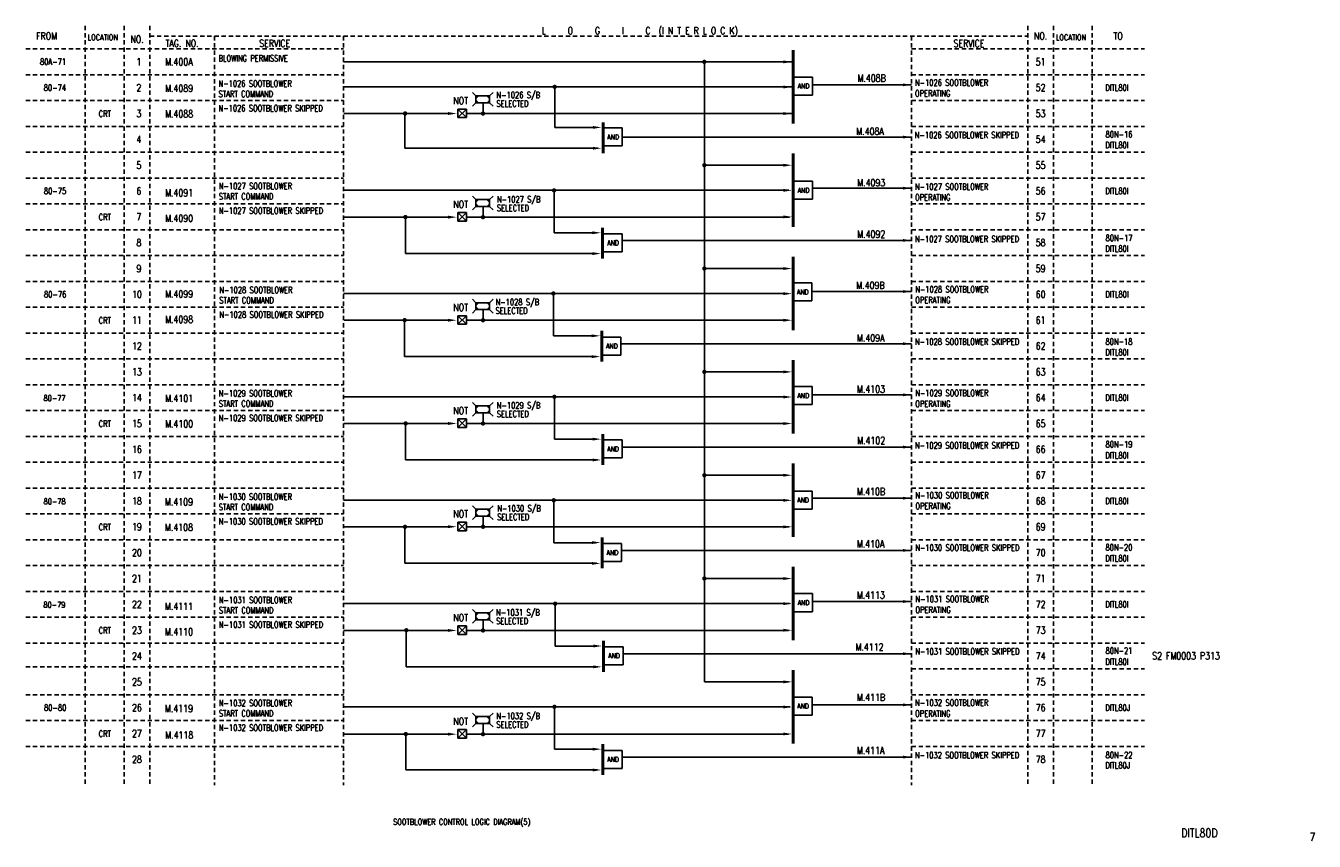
# Model space of a CAD drawing. Extents: x 11 to 460, y -301 to -17.
import ezdxf
from ezdxf.enums import TextEntityAlignment as Align

# ---------------------------------------------------------------- set-up
doc = ezdxf.new("R2010")
doc.units = 0
doc.header["$MEASUREMENT"] = 0
doc.linetypes.add('HIDDEN', pattern=[4, 1.5, -1, 1.5])
for name, color, linetype in [('CON', 4, 'CONTINUOUS'), ('DCS', 7, 'CONTINUOUS'), ('HID', 2, 'HIDDEN')]:
    doc.layers.add(name, color=color, linetype=linetype)
doc.styles.add('ROMANS', font='romans', dxfattribs={"width": 0.8})

# ---------------------------------------------------------------- blocks, each defined once
blk = doc.blocks.new('LEADER')
at = {"layer": 'CON'}
blk.add_solid([(0.85, -0.57), (0.85, -1.57), (3.85, -1.07)], dxfattribs=at)

msp = doc.modelspace()

# ---------------------------------------------------------------- linework, layer by layer
at = {"layer": 'CON'}
for p, q in [((121.34, -29.57), (278.09, -29.57)), ((247.13, -29.57), (247.13, -245.57)), ((284.84, -34.84), (278.5, -34.84)), ((284.84, -34.84), (284.84, -41.14)), ((121.34, -38.32), (278.09, -38.32)), ((167.48, -41.45), (166.28, -40.25)), ((172.28, -41.45), (173.48, -40.25)), ((194.97, -52.43), (194.97, -37.63)), ((284.86, -37.57), (319.34, -37.57)), ((167.48, -43.85), (166.28, -45.05)), ((167.48, -41.45), (167.48, -43.85)), ((172.28, -41.45), (167.48, -41.45)), ((167.48, -43.85), (172.28, -43.85)), ((169.99, -43.85), (169.99, -47.57)), ((172.28, -43.85), (172.28, -41.45)), ((172.28, -43.85), (173.48, -45.05)), ((284.84, -41.14), (278.5, -41.14)), ((157.81, -47.55), (121.42, -47.55)), ((142.78, -59.63), (142.78, -47.57)), ((161.17, -45.99), (164.17, -45.99)), ((164.17, -45.99), (161.17, -48.99)), ((161.17, -45.99), (164.17, -48.99)), ((161.17, -48.99), (161.17, -45.99)), ((164.17, -48.99), (161.17, -48.99)), ((164.17, -45.99), (164.17, -48.99)), ((278.09, -47.57), (164.17, -47.57)), ((194.97, -52.43), (209.53, -52.43)), ((218.47, -52.55), (212.12, -52.55)), ((218.47, -52.55), (218.47, -58.85)), ((218.49, -55.77), (319.34, -55.77)), ((142.78, -59.63), (209.85, -59.63)), ((218.47, -58.85), (212.12, -58.85)), ((247.13, -65.57), (276.14, -65.57)), ((284.83, -71.13), (278.48, -71.13)), ((284.83, -71.13), (284.83, -77.43)), ((121.34, -74.32), (276.58, -74.32)), ((194.76, -89.13), (194.76, -74.33)), ((284.81, -73.57), (319.34, -73.57)), ((167.48, -77.55), (166.28, -76.35)), ((167.48, -79.95), (166.28, -81.15)), ((167.48, -77.55), (167.48, -79.95)), ((172.28, -77.55), (167.48, -77.55)), ((167.48, -79.95), (172.28, -79.95)), ((169.99, -79.95), (169.99, -83.66)), ((172.28, -77.55), (173.48, -76.35)), ((172.28, -79.95), (172.28, -77.55)), ((172.28, -79.95), (173.48, -81.15)), ((284.83, -77.43), (278.48, -77.43)), ((157.81, -83.65), (121.35, -83.65)), ((142.9, -96.33), (142.9, -83.38)), ((161.17, -82.08), (164.17, -82.08)), ((164.17, -82.08), (161.17, -85.08)), ((161.17, -82.08), (164.17, -85.08)), ((161.17, -85.08), (161.17, -82.08)), ((164.17, -85.08), (161.17, -85.08)), ((164.17, -82.08), (164.17, -85.08)), ((276.77, -83.66), (164.17, -83.66)), ((194.76, -89.13), (209.32, -89.13)), ((218.43, -89.46), (212.09, -89.46)), ((218.43, -89.46), (218.43, -95.76)), ((218.42, -91.77), (319.34, -91.77)), ((142.9, -96.33), (209.63, -96.33)), ((218.43, -95.76), (212.09, -95.76)), ((247.13, -101.57), (276.08, -101.57)), ((284.57, -106.57), (278.22, -106.57)), ((284.57, -106.57), (284.57, -112.87)), ((121.34, -110.32), (275.96, -110.32)), ((167.48, -113.47), (166.28, -112.27)), ((172.28, -113.47), (173.48, -112.27)), ((194.5, -125.03), (194.5, -110.24)), ((284.56, -109.57), (319.34, -109.57)), ((167.48, -115.87), (166.28, -117.07)), ((167.48, -113.47), (167.48, -115.87)), ((172.28, -113.47), (167.48, -113.47)), ((167.48, -115.87), (172.28, -115.87)), ((169.99, -115.87), (169.99, -119.58)), ((172.28, -115.87), (172.28, -113.47)), ((172.28, -115.87), (173.48, -117.07)), ((284.57, -112.87), (278.22, -112.87)), ((157.81, -119.57), (121.52, -119.57)), ((142.64, -132.23), (142.64, -119.28)), ((161.17, -121), (161.17, -118)), ((161.17, -118), (164.17, -121)), ((164.17, -118), (161.17, -121)), ((161.17, -118), (164.17, -118)), ((164.17, -121), (161.17, -121)), ((164.17, -118), (164.17, -121)), ((276.28, -119.58), (164.17, -119.58)), ((194.5, -125.03), (209.06, -125.03)), ((218.03, -125.44), (211.69, -125.44)), ((218.03, -125.44), (218.03, -131.74)), ((218.02, -127.77), (319.34, -127.77)), ((142.64, -132.23), (209.38, -132.23)), ((218.03, -131.74), (211.69, -131.74)), ((247.13, -137.57), (276.08, -137.57)), ((284.76, -142.69), (278.41, -142.69)), ((284.76, -142.69), (284.76, -148.99)), ((121.34, -146.32), (275.64, -146.32)), ((194.86, -161.03), (194.86, -146.23)), ((284.77, -145.57), (319.34, -145.57)), ((167.48, -149.44), (166.28, -148.24)), ((167.48, -151.84), (166.28, -153.04)), ((172.28, -149.44), (167.48, -149.44)), ((167.48, -149.44), (167.48, -151.84)), ((167.48, -151.84), (172.28, -151.84)), ((169.99, -151.84), (169.99, -155.55)), ((172.28, -149.44), (173.48, -148.24)), ((172.28, -151.84), (172.28, -149.44)), ((172.28, -151.84), (173.48, -153.04)), ((284.76, -148.99), (278.41, -148.99)), ((157.81, -155.54), (121.42, -155.54)), ((143, -168.23), (143, -155.28)), ((161.17, -153.97), (164.17, -153.97)), ((164.17, -153.97), (161.17, -156.97)), ((161.17, -153.97), (164.17, -156.97)), ((161.17, -156.97), (161.17, -153.97)), ((164.17, -156.97), (161.17, -156.97)), ((164.17, -153.97), (164.17, -156.97)), ((276.4, -155.55), (164.17, -155.55)), ((194.86, -161.03), (209.42, -161.03)), ((218.45, -161.27), (212.1, -161.27)), ((218.45, -161.27), (218.45, -167.57)), ((218.44, -163.77), (319.34, -163.77)), ((143, -168.23), (209.74, -168.23)), ((218.45, -167.57), (212.1, -167.57)), ((247.13, -173.57), (275.7, -173.57)), ((284.69, -179.07), (278.34, -179.07)), ((284.69, -179.07), (284.69, -185.37)), ((121.34, -182.32), (275.96, -182.32)), ((194.64, -197.07), (194.64, -182.27)), ((284.68, -181.57), (319.34, -181.57)), ((167.48, -185.41), (166.28, -184.21)), ((167.48, -187.81), (166.28, -189.01)), ((167.48, -185.41), (167.48, -187.81)), ((172.28, -185.41), (167.48, -185.41)), ((167.48, -187.81), (172.28, -187.81)), ((169.99, -187.81), (169.99, -191.52)), ((172.28, -185.41), (173.48, -184.21)), ((172.28, -187.81), (172.28, -185.41)), ((172.28, -187.81), (173.48, -189.01)), ((284.69, -185.37), (278.34, -185.37)), ((157.81, -191.51), (121.35, -191.51)), ((142.78, -204.26), (142.78, -191.31)), ((161.17, -189.94), (164.17, -192.94)), ((164.17, -189.94), (161.17, -192.94)), ((161.17, -189.94), (164.17, -189.94)), ((161.17, -192.94), (161.17, -189.94)), ((164.17, -192.94), (161.17, -192.94)), ((164.17, -189.94), (164.17, -192.94)), ((276.59, -191.52), (164.17, -191.52)), ((194.64, -197.07), (209.2, -197.07)), ((218.23, -197.38), (211.88, -197.38)), ((218.23, -197.38), (218.23, -203.68)), ((218.23, -199.77), (319.34, -199.77)), ((142.78, -204.26), (209.52, -204.26)), ((218.23, -203.68), (211.88, -203.68)), ((247.13, -209.57), (275.6, -209.57)), ((284.84, -214.83), (278.5, -214.83)), ((284.84, -214.83), (284.84, -221.13)), ((121.34, -218.32), (276.77, -218.32)), ((195.08, -233.1), (195.08, -218.3)), ((284.82, -217.57), (319.34, -217.57)), ((167.48, -221.54), (166.28, -220.34)), ((167.48, -223.94), (166.28, -225.14)), ((172.28, -221.54), (167.48, -221.54)), ((167.48, -221.54), (167.48, -223.94)), ((167.48, -223.94), (172.28, -223.94)), ((169.99, -223.94), (169.99, -227.65)), ((172.28, -221.54), (173.48, -220.34)), ((172.28, -223.94), (172.28, -221.54)), ((172.28, -223.94), (173.48, -225.14)), ((284.84, -221.13), (278.5, -221.13)), ((157.81, -227.64), (121.33, -227.64)), ((143.22, -240.29), (143.22, -227.34)), ((161.17, -229.07), (161.17, -226.07)), ((164.17, -226.07), (161.17, -229.07)), ((161.17, -226.07), (164.17, -229.07)), ((161.17, -226.07), (164.17, -226.07)), ((164.17, -226.07), (164.17, -229.07)), ((276.48, -227.65), (164.17, -227.65)), ((164.17, -229.07), (161.17, -229.07)), ((195.08, -233.1), (209.64, -233.1)), ((218.79, -233.32), (212.44, -233.32)), ((218.79, -233.32), (218.79, -239.62)), ((218.78, -235.77), (319.34, -235.77)), ((143.22, -240.29), (209.96, -240.29)), ((218.79, -239.62), (212.44, -239.62)), ((247.13, -245.57), (276.48, -245.57)), ((284.69, -250.86), (278.35, -250.86)), ((284.69, -250.86), (284.69, -257.16)), ((121.34, -254.32), (276.92, -254.32)), ((194.88, -269.04), (194.88, -254.24)), ((284.67, -253.57), (319.34, -253.57)), ((167.48, -257.67), (166.28, -256.47)), ((167.48, -260.07), (166.28, -261.27)), ((172.28, -257.67), (167.48, -257.67)), ((167.48, -257.67), (167.48, -260.07)), ((167.48, -260.07), (172.28, -260.07)), ((169.99, -260.07), (169.99, -263.78)), ((172.28, -257.67), (173.48, -256.47)), ((172.28, -260.07), (172.28, -257.67)), ((172.28, -260.07), (173.48, -261.27)), ((284.69, -257.16), (278.35, -257.16)), ((157.81, -263.77), (121.46, -263.77)), ((143.02, -276.24), (143.02, -263.29)), ((161.17, -262.2), (164.17, -262.2)), ((161.17, -262.2), (164.17, -265.2)), ((164.17, -262.2), (161.17, -265.2)), ((161.17, -265.2), (161.17, -262.2)), ((164.17, -262.2), (164.17, -265.2)), ((276.48, -263.78), (164.17, -263.78)), ((164.17, -265.2), (161.17, -265.2)), ((194.88, -269.04), (209.44, -269.04)), ((218.46, -269.44), (212.11, -269.44)), ((218.46, -269.44), (218.46, -275.74)), ((218.44, -271.77), (319.34, -271.77)), ((143.02, -276.24), (209.76, -276.24)), ((218.46, -275.74), (212.11, -275.74))]:
    msp.add_line(p, q, dxfattribs=at)
at = {"layer": 'CON', "const_width": 1}
for points in [[(278.09, -25.46), (278.09, -51.12)], [(211.86, -50.58), (211.86, -61.42)], [(278.09, -61.46), (278.09, -87.12)], [(211.65, -87.28), (211.65, -98.12)], [(278.09, -97.46), (278.09, -123.12)], [(211.39, -123.18), (211.39, -134.02)], [(278.09, -133.46), (278.09, -159.12)], [(211.75, -159.18), (211.75, -170.02)], [(278.09, -169.46), (278.09, -195.12)], [(211.53, -195.21), (211.53, -206.05)], [(278.09, -205.46), (278.09, -231.12)], [(211.97, -231.24), (211.97, -242.08)], [(278.09, -241.46), (278.09, -267.12)], [(211.77, -267.19), (211.77, -278.03)]]:
    msp.add_lwpolyline(points, dxfattribs=at)
at = {"layer": 'CON', "const_width": 0.75}
for points in [[(246.75, -29.57, 1), (247.5, -29.57, 1)], [(194.58, -38.26, 1), (195.33, -38.26, 1)], [(142.46, -47.55, 1), (143.21, -47.55, 1)], [(169.61, -47.57, 1), (170.36, -47.57, 1)], [(246.75, -65.57, 1), (247.5, -65.57, 1)], [(194.38, -74.35, 1), (195.13, -74.35, 1)], [(142.54, -83.62, 1), (143.29, -83.62, 1)], [(169.61, -83.66, 1), (170.36, -83.66, 1)], [(246.75, -101.57, 1), (247.5, -101.57, 1)], [(194.13, -110.26, 1), (194.88, -110.26, 1)], [(142.29, -119.52, 1), (143.04, -119.52, 1)], [(169.61, -119.58, 1), (170.36, -119.58, 1)], [(246.75, -137.57, 1), (247.5, -137.57, 1)], [(194.49, -146.25, 1), (195.24, -146.25, 1)], [(142.65, -155.52, 1), (143.4, -155.52, 1)], [(169.61, -155.55, 1), (170.36, -155.55, 1)], [(246.75, -173.57, 1), (247.5, -173.57, 1)], [(194.27, -182.29, 1), (195.02, -182.29, 1)], [(142.43, -191.55, 1), (143.18, -191.55, 1)], [(169.61, -191.52, 1), (170.36, -191.52, 1)], [(246.75, -209.57, 1), (247.5, -209.57, 1)], [(194.71, -218.32, 1), (195.46, -218.32, 1)], [(142.87, -227.59, 1), (143.62, -227.59, 1)], [(169.61, -227.65, 1), (170.36, -227.65, 1)], [(194.51, -254.26, 1), (195.26, -254.26, 1)], [(142.67, -263.74, 1), (143.42, -263.74, 1)], [(169.61, -263.78, 1), (170.36, -263.78, 1)]]:
    msp.add_lwpolyline(points, format="xyb", close=True, dxfattribs=at)
at = {"layer": 'CON'}
for points in [[(274.65, -29.07), (274.65, -30.07), (277.65, -29.57)], [(274.65, -37.82), (274.65, -38.82), (277.65, -38.32)], [(316.34, -37.07), (316.34, -38.07), (319.34, -37.57)], [(168.68, -41.45), (167.48, -41.45), (167.48, -42.65)], [(167.48, -42.65), (167.48, -43.85), (168.68, -43.85)], [(171.08, -41.45), (172.28, -41.45), (172.28, -42.65)], [(172.28, -42.65), (172.28, -43.85), (171.08, -43.85)], [(274.65, -47.07), (274.65, -48.07), (277.65, -47.57)], [(208.3, -51.9), (208.3, -52.9), (211.3, -52.4)], [(316.34, -55.27), (316.34, -56.27), (319.34, -55.77)], [(274.65, -65.07), (274.65, -66.07), (277.65, -65.57)], [(274.65, -73.82), (274.65, -74.82), (277.65, -74.32)], [(316.34, -73.07), (316.34, -74.07), (319.34, -73.57)], [(168.68, -77.55), (167.48, -77.55), (167.48, -78.75)], [(167.48, -78.75), (167.48, -79.95), (168.68, -79.95)], [(171.08, -77.55), (172.28, -77.55), (172.28, -78.75)], [(172.28, -78.75), (172.28, -79.95), (171.08, -79.95)], [(274.65, -83.07), (274.65, -84.07), (277.65, -83.57)], [(208.09, -88.6), (208.09, -89.6), (211.09, -89.1)], [(316.34, -91.27), (316.34, -92.27), (319.34, -91.77)], [(274.65, -101.07), (274.65, -102.07), (277.65, -101.57)], [(274.65, -109.82), (274.65, -110.82), (277.65, -110.32)], [(316.34, -109.07), (316.34, -110.07), (319.34, -109.57)], [(168.68, -113.47), (167.48, -113.47), (167.48, -114.67)], [(167.48, -114.67), (167.48, -115.87), (168.68, -115.87)], [(171.08, -113.47), (172.28, -113.47), (172.28, -114.67)], [(172.28, -114.67), (172.28, -115.87), (171.08, -115.87)], [(274.65, -119.07), (274.65, -120.07), (277.65, -119.57)], [(207.83, -124.51), (207.83, -125.51), (210.83, -125.01)], [(316.34, -127.27), (316.34, -128.27), (319.34, -127.77)], [(274.65, -137.07), (274.65, -138.07), (277.65, -137.57)], [(274.65, -145.82), (274.65, -146.82), (277.65, -146.32)], [(316.34, -145.07), (316.34, -146.07), (319.34, -145.57)], [(168.68, -149.44), (167.48, -149.44), (167.48, -150.64)], [(167.48, -150.64), (167.48, -151.84), (168.68, -151.84)], [(171.08, -149.44), (172.28, -149.44), (172.28, -150.64)], [(172.28, -150.64), (172.28, -151.84), (171.08, -151.84)], [(274.65, -155.07), (274.65, -156.07), (277.65, -155.57)], [(208.19, -160.5), (208.19, -161.5), (211.19, -161)], [(316.34, -163.27), (316.34, -164.27), (319.34, -163.77)], [(274.65, -173.07), (274.65, -174.07), (277.65, -173.57)], [(274.65, -181.82), (274.65, -182.82), (277.65, -182.32)], [(316.34, -181.07), (316.34, -182.07), (319.34, -181.57)], [(168.68, -185.41), (167.48, -185.41), (167.48, -186.61)], [(167.48, -186.61), (167.48, -187.81), (168.68, -187.81)], [(171.08, -185.41), (172.28, -185.41), (172.28, -186.61)], [(172.28, -186.61), (172.28, -187.81), (171.08, -187.81)], [(274.65, -191.07), (274.65, -192.07), (277.65, -191.57)], [(207.97, -196.54), (207.97, -197.54), (210.97, -197.04)], [(316.34, -199.27), (316.34, -200.27), (319.34, -199.77)], [(274.65, -209.07), (274.65, -210.07), (277.65, -209.57)], [(274.65, -217.82), (274.65, -218.82), (277.65, -218.32)], [(316.34, -217.07), (316.34, -218.07), (319.34, -217.57)], [(168.68, -221.54), (167.48, -221.54), (167.48, -222.74)], [(167.48, -222.74), (167.48, -223.94), (168.68, -223.94)], [(171.08, -221.54), (172.28, -221.54), (172.28, -222.74)], [(172.28, -222.74), (172.28, -223.94), (171.08, -223.94)], [(274.65, -227.07), (274.65, -228.07), (277.65, -227.57)], [(208.41, -232.57), (208.41, -233.57), (211.41, -233.07)], [(316.34, -235.27), (316.34, -236.27), (319.34, -235.77)], [(274.65, -245.07), (274.65, -246.07), (277.65, -245.57)], [(274.65, -253.82), (274.65, -254.82), (277.65, -254.32)], [(316.34, -253.07), (316.34, -254.07), (319.34, -253.57)], [(168.68, -257.67), (167.48, -257.67), (167.48, -258.87)], [(167.48, -258.87), (167.48, -260.07), (168.68, -260.07)], [(171.08, -257.67), (172.28, -257.67), (172.28, -258.87)], [(172.28, -258.87), (172.28, -260.07), (171.08, -260.07)], [(274.65, -263.22), (274.65, -264.22), (277.65, -263.72)], [(208.21, -268.51), (208.21, -269.51), (211.21, -269.01)], [(316.34, -271.27), (316.34, -272.27), (319.34, -271.77)]]:
    msp.add_solid(points, dxfattribs=at)
at = {"layer": 'HID'}
for p, q in [((31.34, -17.06), (31.34, -277.6)), ((31.34, -17.06), (31.34, -281.57)), ((44.84, -17.06), (44.84, -277.6)), ((44.84, -17.06), (44.84, -281.57)), ((53.84, -17.06), (53.84, -277.6)), ((53.84, -17.06), (53.84, -281.57)), ((359.84, -17.06), (359.84, -281.57)), ((368.84, -17.06), (368.84, -281.57)), ((382.34, -17.06), (382.34, -281.57)), ((53.84, -20.57), (359.84, -20.57)), ((76.34, -20.57), (76.34, -277.6)), ((76.34, -20.57), (76.34, -281.57)), ((121.34, -20.57), (121.34, -281.57)), ((319.34, -20.57), (319.34, -281.57)), ((10.59, -25.07), (121.34, -25.07)), ((319.34, -25.07), (400.59, -25.07)), ((10.59, -34.07), (121.34, -34.07)), ((319.34, -34.07), (400.59, -34.07)), ((10.59, -43.07), (121.34, -43.07)), ((319.34, -43.07), (400.59, -43.07)), ((10.59, -52.07), (121.34, -52.07)), ((319.34, -52.07), (400.59, -52.07)), ((10.59, -61.07), (121.34, -61.07)), ((319.34, -61.07), (400.59, -61.07)), ((10.59, -70.07), (121.34, -70.07)), ((319.34, -70.07), (400.59, -70.07)), ((10.59, -79.07), (121.34, -79.07)), ((319.34, -79.07), (400.59, -79.07)), ((10.59, -88.07), (121.34, -88.07)), ((319.34, -88.07), (400.59, -88.07)), ((10.59, -97.07), (121.34, -97.07)), ((319.34, -97.07), (400.59, -97.07)), ((10.59, -106.07), (121.34, -106.07)), ((319.34, -106.07), (400.59, -106.07)), ((10.59, -115.07), (121.34, -115.07)), ((319.34, -115.07), (400.59, -115.07)), ((10.59, -124.07), (121.34, -124.07)), ((319.34, -124.07), (400.59, -124.07)), ((10.59, -133.07), (121.34, -133.07)), ((319.34, -133.07), (400.59, -133.07)), ((10.59, -142.07), (121.34, -142.07)), ((319.34, -142.07), (400.59, -142.07)), ((10.59, -151.07), (121.34, -151.07)), ((319.34, -151.07), (400.59, -151.07)), ((10.59, -160.07), (121.34, -160.07)), ((319.34, -160.07), (400.59, -160.07)), ((10.59, -169.07), (121.34, -169.07)), ((319.34, -169.07), (400.59, -169.07)), ((10.59, -178.07), (121.34, -178.07)), ((319.34, -178.07), (400.59, -178.07)), ((10.59, -187.07), (121.34, -187.07)), ((319.34, -187.07), (400.59, -187.07)), ((10.59, -196.07), (121.34, -196.07)), ((319.34, -196.07), (400.59, -196.07)), ((10.59, -205.07), (121.34, -205.07)), ((319.34, -205.07), (400.59, -205.07)), ((10.59, -214.07), (121.34, -214.07)), ((319.34, -214.07), (400.59, -214.07)), ((10.59, -223.07), (121.34, -223.07)), ((319.34, -223.07), (400.59, -223.07)), ((10.59, -232.05), (121.34, -232.05)), ((319.34, -232.07), (400.59, -232.07)), ((10.59, -240.3), (121.34, -240.3)), ((319.34, -241.07), (400.59, -241.07)), ((10.59, -250.07), (121.34, -250.07)), ((10.59, -250.07), (121.34, -250.07)), ((319.34, -250.07), (400.59, -250.07)), ((10.59, -259.07), (121.34, -259.07)), ((319.34, -259.07), (400.59, -259.07)), ((10.59, -268.07), (121.34, -268.07)), ((319.34, -268.07), (400.59, -268.07))]:
    msp.add_line(p, q, dxfattribs=at)

# ---------------------------------------------------------------- block references
at = {"layer": 'CON'}
for p in [(156.96, -46.49), (207.45, -58.59), (156.96, -82.59), (207.23, -95.29), (156.96, -118.5), (206.98, -131.2), (156.96, -154.47), (207.34, -167.19), (156.96, -190.45), (207.12, -203.23), (156.96, -226.58), (207.56, -239.26), (156.96, -262.71), (207.36, -275.2)]:
    msp.add_blockref('LEADER', p, dxfattribs=at)

# ---------------------------------------------------------------- texts
at = {"layer": 'CON', "style": 'ROMANS', "width": 0.8}
for s, height, p in [('L     O     G     I     C  (I N T E R L O C K)', 2.5, (224.63, -18.86)), ('FROM', 2.5, (17.84, -20.57)), ('NO.', 2.5, (49.39, -21.68)), ('TAG. NO. ', 2.5, (65.75, -23.12)), ('SERVICE', 2.5, (97.36, -23.12)), ('SERVICE', 2.5, (339.37, -23.16)), ('NO.', 2.5, (364.34, -20.57)), ('TO', 2.5, (391.34, -20.57)), (' 1', 2.5, (49.34, -29.57)), ('51', 2.5, (364.34, -29.57)), (' 2', 2.5, (49.34, -38.57)), ('AND', 1.75, (281.69, -37.99)), ('52', 2.5, (364.34, -38.57)), ('NOT', 2.5, (162.2, -43.09)), (' 3', 2.5, (49.34, -47.57)), ('53', 2.5, (364.34, -47.57)), (' 4', 2.5, (49.34, -56.57)), ('AND', 1.75, (215.32, -55.7)), ('54', 2.5, (364.34, -56.57)), (' 5', 2.5, (49.34, -65.57)), ('55', 2.5, (364.34, -65.57)), (' 6', 2.5, (49.34, -74.57)), ('AND', 1.75, (281.68, -74.28)), ('56', 2.5, (364.34, -74.57)), ('NOT', 2.5, (162.2, -79.19)), (' 7', 2.5, (49.34, -83.57)), ('57', 2.5, (364.34, -83.57)), (' 8', 2.5, (49.34, -92.57)), ('AND', 1.75, (215.28, -92.61)), ('58', 2.5, (364.34, -92.57)), (' 9', 2.5, (49.34, -101.57)), ('59', 2.5, (364.34, -101.57)), ('10', 2.5, (49.34, -110.57)), ('AND', 1.75, (281.42, -109.72)), ('60', 2.5, (364.34, -110.57)), ('NOT', 2.5, (162.2, -115.11)), ('11', 2.5, (49.34, -119.57)), ('61', 2.5, (364.34, -119.57)), ('12', 2.5, (49.34, -128.57)), ('AND', 1.75, (214.88, -128.59)), ('62', 2.5, (364.34, -128.57)), ('13', 2.5, (49.34, -137.57)), ('63', 2.5, (364.34, -137.57)), ('14', 2.5, (49.34, -146.57)), ('AND', 1.75, (281.61, -145.84)), ('64', 2.5, (364.34, -146.57)), ('NOT', 2.5, (162.2, -151.08)), ('15', 2.5, (49.34, -155.57)), ('65', 2.5, (364.34, -155.57)), ('16', 2.5, (49.34, -164.57)), ('AND', 1.75, (215.3, -164.42)), ('66', 2.5, (364.34, -164.57)), ('17', 2.5, (49.34, -173.57)), ('67', 2.5, (364.34, -173.57)), ('18', 2.5, (49.34, -182.57)), ('AND', 1.75, (281.54, -182.22)), ('68', 2.5, (364.34, -182.57)), ('NOT', 2.5, (162.2, -187.05)), ('19', 2.5, (49.34, -191.57)), ('69', 2.5, (364.34, -191.57)), ('20', 2.5, (49.34, -200.57)), ('AND', 1.75, (215.08, -200.53)), ('70', 2.5, (364.34, -200.57)), ('21', 2.5, (49.34, -209.57)), ('71', 2.5, (364.34, -209.57)), ('22', 2.5, (49.34, -218.57)), ('AND', 1.75, (281.69, -217.98)), ('72', 2.5, (364.34, -218.57)), ('NOT', 2.5, (162.2, -223.18)), ('23', 2.5, (49.34, -227.57)), ('73', 2.5, (364.34, -227.57)), ('24', 2.5, (49.34, -236.57)), ('AND', 1.75, (215.64, -236.47)), ('74', 2.5, (364.34, -236.57)), ('25', 2.5, (49.34, -245.57)), ('75', 2.5, (364.34, -245.57)), ('26', 2.5, (49.34, -254.57)), ('AND', 1.75, (281.54, -254.01)), ('76', 2.5, (364.34, -254.57)), ('NOT', 2.5, (162.2, -259.31)), ('27', 2.5, (49.34, -263.57)), ('77', 2.5, (364.34, -263.57)), ('28', 2.5, (49.34, -272.57)), ('AND', 1.75, (215.31, -272.59)), ('78', 2.5, (364.34, -272.57))]:
    msp.add_text(s, height=height, dxfattribs=at).set_placement(p, align=Align.MIDDLE)
at = {"layer": 'CON', "style": 'ROMANS'}
for s, height, width, p in [('LOCATION', 2, 0.8, (32.15, -22.64)), ('LOCATION', 2, 0.8, (369.65, -22.64)), ('80A-71', 2.2, 0.7, (15.55, -31.3)), ('BLOWING PERMISSIVE', 2.2, 0.7, (77.79, -30.07)), ('N-1026 SOOTBLOWER', 2.2, 0.7, (320.55, -38.57)), ('80-74', 2.2, 0.7, (16.88, -40.3)), ('START COMMAND', 2.2, 0.7, (77.79, -42.48)), ('N-1026 SOOTBLOWER', 2.2, 0.7, (77.79, -38.87)), ('N-1026 S/B', 2.2, 0.7, (174.67, -42.84)), ('OPERATING', 2.2, 0.7, (320.55, -42.32)), ('DITL80I', 2.2, 0.7, (386.89, -40.3)), ('N-1026 SOOTBLOWER SKIPPED', 2.2, 0.7, (77.79, -47.46)), ('SELECTED', 2.2, 0.7, (174.67, -45.84)), ('CRT', 2.2, 0.7, (36.01, -49.42)), ('80N-16', 2.2, 0.7, (386.97, -56.59)), ('N-1026 SOOTBLOWER SKIPPED', 2.2, 0.7, (320.48, -56.84)), ('DITL80I', 2.2, 0.7, (386.9, -60.33)), ('N-1027 SOOTBLOWER', 2.2, 0.7, (77.89, -74.6)), ('80-75', 2.2, 0.7, (16.92, -76.3)), ('START COMMAND', 2.2, 0.7, (77.88, -78.2)), ('N-1027 S/B', 2.2, 0.7, (174.83, -79.24)), ('OPERATING', 2.2, 0.7, (320.57, -78.54)), ('N-1027 SOOTBLOWER', 2.2, 0.7, (320.57, -74.8)), ('DITL80I', 2.2, 0.7, (386.9, -76.3)), ('N-1027 SOOTBLOWER SKIPPED', 2.2, 0.7, (77.89, -83.18)), ('SELECTED', 2.2, 0.7, (174.83, -82.24)), ('CRT', 2.2, 0.7, (36.01, -85.42)), ('80N-17', 2.2, 0.7, (386.98, -92.67)), ('N-1027 SOOTBLOWER SKIPPED', 2.2, 0.7, (320.52, -93.06)), ('DITL80I', 2.2, 0.7, (386.9, -96.39)), ('N-1028 SOOTBLOWER', 2.2, 0.7, (320.63, -110.58)), ('80-76', 2.2, 0.7, (16.96, -112.3)), ('START COMMAND', 2.2, 0.7, (78.04, -114.37)), ('N-1028 SOOTBLOWER', 2.2, 0.7, (78.05, -110.77)), ('N-1028 S/B', 2.2, 0.7, (174.35, -115.03)), ('OPERATING', 2.2, 0.7, (320.63, -114.32)), ('DITL80I', 2.2, 0.7, (386.92, -112.3)), ('N-1028 SOOTBLOWER SKIPPED', 2.2, 0.7, (78.05, -119.35)), ('SELECTED', 2.2, 0.7, (174.35, -118.03)), ('CRT', 2.2, 0.7, (36.01, -121.42)), ('N-1028 SOOTBLOWER SKIPPED', 2.2, 0.7, (320.58, -128.84)), ('80N-18', 2.2, 0.7, (386.96, -128.76)), ('DITL80I', 2.2, 0.7, (386.91, -132.48)), ('80-77', 2, 0.8, (16.8, -148.3)), ('START COMMAND', 2.2, 0.7, (77.88, -150.39)), ('N-1029 SOOTBLOWER', 2.2, 0.7, (77.88, -146.78)), ('N-1029 S/B', 2.2, 0.7, (174.78, -150.97)), ('OPERATING', 2.2, 0.7, (320.63, -150.46)), ('N-1029 SOOTBLOWER', 2.2, 0.7, (320.63, -146.71)), ('DITL80I', 2.2, 0.7, (386.91, -148.3)), ('N-1029 SOOTBLOWER SKIPPED', 2.2, 0.7, (77.88, -155.37)), ('SELECTED', 2.2, 0.7, (174.78, -153.97)), ('CRT', 2.2, 0.7, (36.01, -157.42)), ('80N-19', 2.2, 0.7, (386.97, -164.54)), ('N-1029 SOOTBLOWER SKIPPED', 2.2, 0.7, (320.58, -164.97)), ('DITL80I', 2.2, 0.7, (386.9, -168.45)), ('N-1030 SOOTBLOWER', 2.2, 0.7, (320.69, -182.31)), ('80-78', 2, 0.8, (16.82, -184.3)), ('START COMMAND', 2.2, 0.7, (77.85, -186.45)), ('N-1030 SOOTBLOWER', 2.2, 0.7, (77.85, -182.85)), ('N-1030 S/B', 2.2, 0.7, (174.94, -186.86)), ('OPERATING', 2.2, 0.7, (320.69, -186.06)), ('DITL80I', 2.2, 0.7, (386.9, -184.3)), ('N-1030 SOOTBLOWER SKIPPED', 2.2, 0.7, (77.85, -191.43)), ('SELECTED', 2.2, 0.7, (174.94, -189.87)), ('CRT', 2.2, 0.7, (36.01, -193.42)), ('80N-20', 2.2, 0.7, (386.96, -200.5)), ('N-1030 SOOTBLOWER SKIPPED', 2.2, 0.7, (320.64, -200.58)), ('DITL80I', 2.2, 0.7, (386.9, -204.31)), ('N-1031 SOOTBLOWER', 2.2, 0.7, (320.71, -218.48)), ('80-79', 2, 0.8, (16.75, -220.3)), ('START COMMAND', 2.2, 0.7, (77.9, -222.38)), ('N-1031 SOOTBLOWER', 2.2, 0.7, (77.9, -218.78)), ('OPERATING', 2.2, 0.7, (320.71, -222.23)), ('DITL80I', 2.2, 0.7, (386.9, -220.3)), ('N-1031 SOOTBLOWER SKIPPED', 2.2, 0.7, (77.9, -227.37)), ('SELECTED', 2.2, 0.7, (174.55, -226.15)), ('N-1031 S/B', 2.2, 0.7, (174.55, -223.15)), ('CRT', 2.2, 0.7, (36.01, -229.42)), ('80N-21', 2.2, 0.7, (386.97, -236.44)), ('N-1031 SOOTBLOWER SKIPPED', 2.2, 0.7, (320.66, -236.74)), ('DITL80I', 2.2, 0.7, (386.89, -240.34)), ('80-80', 2.2, 0.7, (16.97, -256.3)), ('START COMMAND', 2.2, 0.7, (77.9, -258.33)), ('N-1032 SOOTBLOWER', 2.2, 0.7, (77.9, -254.72)), ('OPERATING', 2.2, 0.7, (320.6, -258.35)), ('N-1032 SOOTBLOWER', 2.2, 0.7, (320.6, -254.6)), ('DITL80J', 2.2, 0.7, (386.9, -256.3)), ('N-1032 SOOTBLOWER SKIPPED', 2.2, 0.7, (77.9, -263.31)), ('SELECTED', 2.2, 0.7, (174.63, -262.19)), ('N-1032 S/B', 2.2, 0.7, (174.63, -259.18)), ('CRT', 2.2, 0.7, (36.01, -265.42)), ('N-1032 SOOTBLOWER SKIPPED', 2.2, 0.7, (320.55, -272.86)), ('80N-22', 2.2, 0.7, (386.98, -272.84)), ('DITL80J', 2.2, 0.7, (386.9, -276.36))]:
    msp.add_text(s, height=height, dxfattribs=dict(at, width=width)).set_placement(p, align=Align.BOTTOM_LEFT)
at = {"layer": 'CON', "lineweight": 9, "style": 'ROMANS', "width": 0.8}
msp.add_text('SOOTBLOWER CONTROL LOGIC DIAGRAM(5)', height=2, dxfattribs=at).set_placement((138.65, -294.33), align=Align.MIDDLE_LEFT)
for s, p in [('DITL80D', (413.37, -300.59)), ('7', (458.05, -302.02))]:
    msp.add_text(s, height=3, dxfattribs=at).set_placement(p, align=Align.BOTTOM_LEFT)
at = {"layer": 'DCS', "style": 'ROMANS', "width": 0.8}
for s, p in [('M.400A', (59.16, -31.56)), ('M.408B', (300.5, -37.23)), ('M.4089', (59.16, -40.8)), ('M.4088', (59.16, -49.67)), ('M.408A', (300.09, -55.77)), ('M.4093', (300.42, -73.66)), ('M.4091', (59.16, -77.18)), ('M.4090', (59.16, -86.05)), ('M.4092', (300.42, -91.59)), ('M.409B', (300.09, -109.43)), ('M.4099', (59.16, -112.41)), ('M.4098', (59.16, -121.29)), ('M.409A', (300.33, -127.77)), ('M.4103', (300.33, -145.57)), ('M.4101', (59.16, -148.79)), ('M.4100', (59.16, -157.66)), ('M.4102', (300.39, -163.49)), ('M.410B', (300.27, -181.25)), ('M.4109', (59.11, -184.87)), ('M.4108', (59.11, -193.74)), ('M.410A', (300.27, -199.5)), ('M.4113', (300.27, -217.33)), ('M.4111', (59.11, -221.24)), ('M.4110', (59.11, -230.11)), ('M.4112', (299.81, -235.4)), ('M.411B', (300.27, -252.93)), ('M.4119', (59.11, -256.84)), ('M.4118', (59.21, -266.1)), ('M.411A', (300.27, -271.46))]:
    msp.add_text(s, height=2.5, dxfattribs=at).set_placement(p, align=Align.BOTTOM_LEFT)
at = {"layer": 'DCS', "lineweight": 15, "style": 'ROMANS', "width": 0.8}
msp.add_text('S2 FM0003 P313', height=2.5, dxfattribs=at).set_placement((403.25, -238.49), align=Align.BOTTOM_LEFT)

doc.saveas('drawing.dxf')
